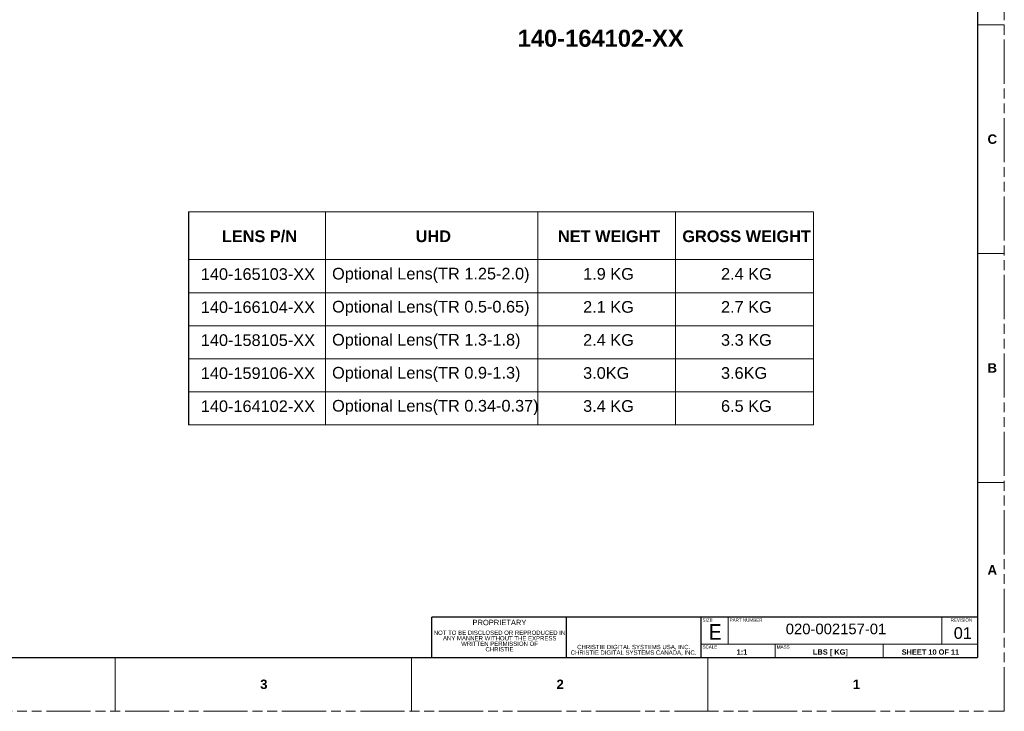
# Model space of a CAD drawing. Header units: millimetres. Extents: x 3925 to 5043, y -86 to 778.
# Tile 38 of 45: x 4578 to 5043, y -86 to 240. Entities that reach past the tile are written whole.
import ezdxf

# ---------------------------------------------------------------- set-up
doc = ezdxf.new("R2010")
doc.units = ezdxf.units.MM
doc.header["$LTSCALE"] = 46.255
doc.linetypes.add('PHANTOM', pattern=[0.8, 0.45, -0.05, 0.1, -0.05, 0.1, -0.05])
doc.linetypes.add('SLD-Solid', pattern=[0])
doc.layers.get('0').update_dxf_attribs({"linetype": 'CONTINUOUS'})
doc.layers.add('Form', color=7, linetype='CONTINUOUS', lineweight=13)
doc.styles.add('SLDTEXTSTYLE0', font='arialbd.ttf', dxfattribs={"height": 5.5})
doc.styles.add('SLDTEXTSTYLE1', font='txt', dxfattribs={"width": 0.913})
doc.styles.add('SLDTEXTSTYLE2', font='arial.ttf')
doc.styles.add('SLDTEXTSTYLE3', font='arial.ttf', dxfattribs={"width": 0.948})

msp = doc.modelspace()

# ---------------------------------------------------------------- linework, layer by layer
at = {"color": 7, "linetype": 'PHANTOM', "lineweight": 0}
for p, q in [((5042.511, -86.039), (5042.511, 777.561)), ((3924.911, -86.039), (5042.511, -86.039))]:
    msp.add_line(p, q, dxfattribs=at)
at = {"color": 7, "linetype": 'Continuous', "lineweight": 30}
for p in [(5029.811, 752.161), (3937.611, -60.639)]:
    msp.add_line(p, (5029.811, -60.639), dxfattribs=at)
at = {"color": 7, "linetype": 'Continuous', "lineweight": 0}
for p, q in [((5029.811, 237.811), (5042.511, 237.811)), ((5029.811, 129.861), (5042.511, 129.861)), ((5029.811, 21.911), (5042.511, 21.911)), ((4623.411, -60.639), (4623.411, -86.039)), ((4709.136, -60.639), (4772.636, -60.639)), ((4763.111, -60.639), (4763.111, -86.039)), ((4902.811, -60.639), (4902.811, -86.039))]:
    msp.add_line(p, q, dxfattribs=at)
at = {"color": 0, "linetype": 'Continuous', "lineweight": 0}
for p, q in [((4952.564, 149.566), (4657.936, 149.566)), ((4722.564, 149.566), (4722.564, 49.107)), ((4822.564, 149.566), (4822.564, 49.107)), ((4887.564, 149.566), (4887.564, 49.107)), ((4952.564, 149.566), (4952.564, 49.107)), ((4657.936, 127.018), (4952.564, 127.018)), ((4657.936, 111.436), (4952.564, 111.436)), ((4657.936, 111.436), (4952.564, 111.436)), ((4657.936, 95.854), (4952.564, 95.854)), ((4657.936, 80.271), (4952.564, 80.271)), ((4657.936, 64.689), (4952.564, 64.689)), ((4657.936, 49.107), (4952.564, 49.107))]:
    msp.add_line(p, q, dxfattribs=at)
msp.add_line((4657.936, 149.566), (4657.936, 49.107))
at = {"layer": 'Form', "color": 7, "linetype": 'SLD-Solid', "lineweight": 30}
for p, q in [((5029.811, -41.589), (4772.636, -41.589)), ((4772.636, -60.639), (4772.636, -41.589)), ((4836.136, -60.639), (4836.136, -41.589)), ((4899.636, -60.639), (4899.636, -41.589))]:
    msp.add_line(p, q, dxfattribs=at)
at = {"layer": 'Form', "color": 7, "linetype": 'SLD-Solid', "lineweight": 0}
for p, q in [((4772.636, -60.639), (4772.636, -41.589)), ((4912.336, -54.289), (4912.336, -41.589)), ((5013.111, -54.289), (5013.111, -41.589)), ((5029.811, -54.289), (4899.636, -54.289)), ((4934.561, -60.639), (4934.561, -54.289)), ((4985.361, -60.639), (4985.361, -54.289)), ((4836.136, -60.639), (4772.636, -60.639)), ((4899.636, -60.639), (4836.136, -60.639)), ((5029.811, -60.639), (4899.636, -60.639))]:
    msp.add_line(p, q, dxfattribs=at)

# ---------------------------------------------------------------- texts
at = {"color": 2, "linetype": 'Continuous', "lineweight": 0, "insert": (4813.09, 235.452), "char_height": 8, "attachment_point": 1, "style": 'SLDTEXTSTYLE2'}
msp.add_mtext('{\\fArial|b1|i0|c0|p34;140-164102-XX   }', dxfattribs=at)
at = {"color": 7, "linetype": 'Continuous', "lineweight": 0, "char_height": 4.445, "attachment_point": 1, "style": 'SLDTEXTSTYLE0'}
for s, insert in [('C', (5034.606, 186.108)), ('B', (5034.606, 78.158)), ('A', (5034.606, -17.092)), ('3', (4691.706, -71.067)), ('2', (4831.406, -71.067)), ('1', (4971.106, -71.067))]:
    msp.add_mtext(s, dxfattribs=dict(at, insert=insert))
at = {"color": 0, "linetype": 'Continuous', "lineweight": 0}
for s, insert, char_height, attachment_point, style in [('LENS P/N', (4673.65, 140.808), 5.5, 1, 'SLDTEXTSTYLE0'), ('UHD', (4765.03, 140.808), 5.5, 1, 'SLDTEXTSTYLE0'), ('NET WEIGHT', (4832.094, 140.808), 5.5, 1, 'SLDTEXTSTYLE0'), ('GROSS WEIGHT', (4890.723, 140.808), 5.5, 1, 'SLDTEXTSTYLE0'), ('140-165103-XX     ', (4663.725, 122.975), 5.5, 1, 'SLDTEXTSTYLE2'), ('Optional Lens(TR 1.25-2.0)', (4725.608, 123.172), 5.5, 1, 'SLDTEXTSTYLE2'), ('{\\fArial|b0|i0|c0|p34;1.9 KG}', (4843.955, 123.061), 5.5, 1, 'SLDTEXTSTYLE0'), ('{\\fArial|b0|i0|c0|p34;2.4 KG}', (4908.955, 123.061), 5.5, 1, 'SLDTEXTSTYLE0'), ('140-166104-XX', (4663.725, 107.393), 5.5, 1, 'SLDTEXTSTYLE2'), ('Optional Lens(TR 0.5-0.65)', (4725.608, 107.59), 5.5, 1, 'SLDTEXTSTYLE2'), ('{\\fArial|b0|i0|c0|p34;2.1 KG}', (4843.955, 107.478), 5.5, 1, 'SLDTEXTSTYLE0'), ('{\\fArial|b0|i0|c0|p34;2.7 KG}', (4908.955, 107.478), 5.5, 1, 'SLDTEXTSTYLE0'), ('140-158105-XX', (4663.725, 91.81), 5.5, 1, 'SLDTEXTSTYLE2'), ('Optional Lens(TR 1.3-1.8)', (4725.608, 92.008), 5.5, 1, 'SLDTEXTSTYLE2'), ('{\\fArial|b0|i0|c0|p34;2.4 KG}', (4843.955, 91.896), 5.5, 1, 'SLDTEXTSTYLE0'), ('{\\fArial|b0|i0|c0|p34;3.3 KG}', (4908.955, 91.896), 5.5, 1, 'SLDTEXTSTYLE0'), ('140-159106-XX', (4663.725, 76.228), 5.5, 1, 'SLDTEXTSTYLE2'), ('Optional Lens(TR 0.9-1.3)', (4725.608, 76.426), 5.5, 1, 'SLDTEXTSTYLE2'), ('{\\fArial|b0|i0|c0|p34;3.0KG}', (4843.955, 76.314), 5.5, 1, 'SLDTEXTSTYLE0'), ('{\\fArial|b0|i0|c0|p34;3.6KG}', (4908.955, 76.314), 5.5, 1, 'SLDTEXTSTYLE0'), ('140-164102-XX    ', (4663.725, 60.646), 5.5, 1, 'SLDTEXTSTYLE2'), ('Optional Lens(TR 0.34-0.37)', (4725.608, 60.843), 5.5, 1, 'SLDTEXTSTYLE2'), ('{\\fArial|b0|i0|c0|p34;3.4 KG}', (4843.955, 60.732), 5.5, 1, 'SLDTEXTSTYLE0'), ('{\\fArial|b0|i0|c0|p34;6.5 KG}', (4908.955, 60.732), 5.5, 1, 'SLDTEXTSTYLE0'), ('NOT TO BE DISCLOSED OR REPRODUCED IN', (4804.535, -47.962), 2.032, 2, 'SLDTEXTSTYLE1'), ('ANY MANNER WITHOUT THE EXPRESS', (4804.617, -50.559), 2.032, 2, 'SLDTEXTSTYLE1'), ('WRITTEN PERMISSION OF ', (4804.562, -53.155), 2.032, 2, 'SLDTEXTSTYLE1'), ('CHRISTIE DIGITAL SYSTEMS USA, INC.', (4867.789, -54.685), 2.032, 2, 'SLDTEXTSTYLE2'), ('CHRISTIE', (4804.516, -55.752), 2.032, 2, 'SLDTEXTSTYLE1'), ('CHRISTIE DIGITAL SYSTEMS CANADA, INC.', (4867.731, -57.304), 2.032, 2, 'SLDTEXTSTYLE2')]:
    msp.add_mtext(s, dxfattribs=dict(at, insert=insert, char_height=char_height, attachment_point=attachment_point, style=style))
at = {"layer": 'Form', "color": 7, "linetype": 'Continuous', "lineweight": 0}
for s, insert, char_height, attachment_point, style in [('PROPRIETARY', (4804.511, -42.858), 2.54, 2, 'SLDTEXTSTYLE1'), ('SIZE', (4900.277, -42.221), 1.524, 1, 'SLDTEXTSTYLE1'), ('E', (4906.241, -44.91), 7.366, 2, 'SLDTEXTSTYLE1'), ('PART NUMBER', (4913.014, -42.241), 1.524, 1, 'SLDTEXTSTYLE1'), ('{\\H1.3333x;\\W1;020-002157-01}', (4939.485, -44.681), 3.75, 1, 'SLDTEXTSTYLE3'), ('REVISION', (5017.217, -42.241), 1.524, 1, 'SLDTEXTSTYLE1'), ('{\\fArial|b0|i0|c136|p34;0\\fArial|b0|i0|c0|p34;1}', (5018.679, -46.364), 5.5, 1, 'SLDTEXTSTYLE0'), ('SCALE', (4900.248, -54.928), 1.524, 1, 'SLDTEXTSTYLE1'), ('MASS', (4935.252, -54.924), 1.524, 1, 'SLDTEXTSTYLE1'), ('1:1', (4918.858, -56.797), 2.5, 2, 'SLDTEXTSTYLE0'), (' LBS [ KG]', (4960.046, -56.805), 2.5, 2, 'SLDTEXTSTYLE0'), ('{\\fArial|b1|i0|c136|p34;SHEET \\fArial|b1|i0|c0|p34;10\\fArial|b1|i0|c136|p34; OF\\fArial|b1|i0|c0|p34; 11}', (5007.682, -56.832), 2.5, 2, 'SLDTEXTSTYLE1')]:
    msp.add_mtext(s, dxfattribs=dict(at, insert=insert, char_height=char_height, attachment_point=attachment_point, style=style))

doc.saveas('drawing.dxf')
